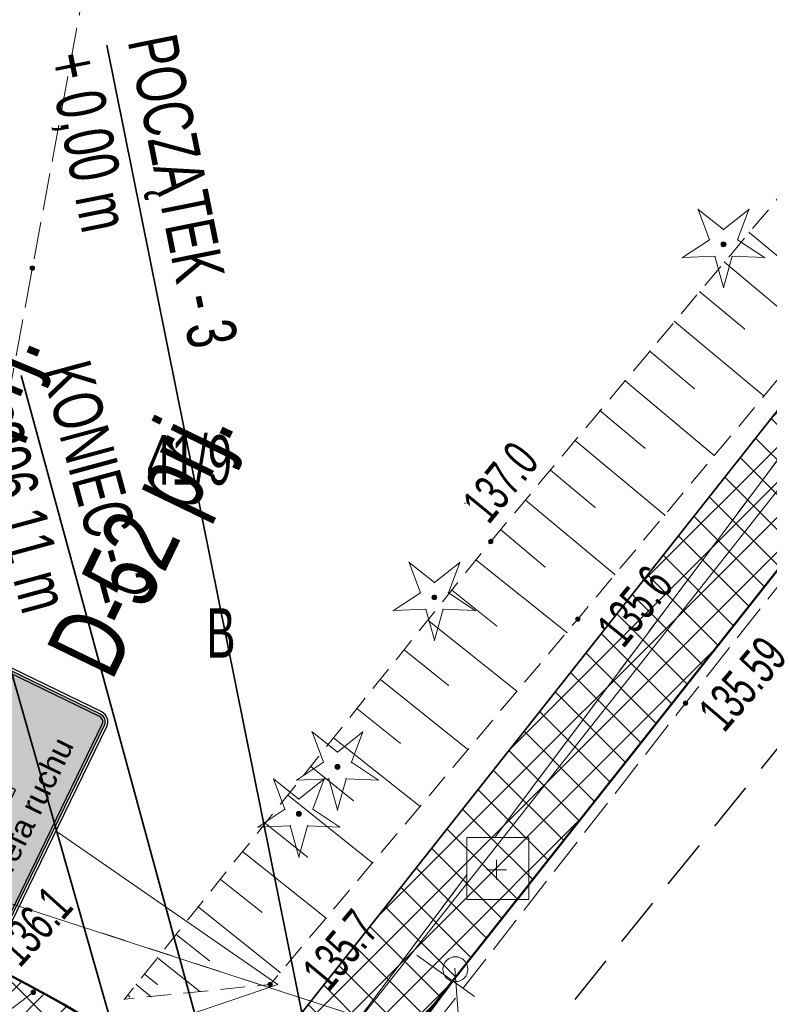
# Model space of a CAD drawing. Extents: x 6456700 to 6518119, y 5963420 to 5980059.
# Tile 65 of 256: x 6511915 to 6511930, y 5964207 to 5964227. Entities that reach past the tile are written whole.
import ezdxf
from ezdxf.enums import TextEntityAlignment as Align

# ---------------------------------------------------------------- set-up
doc = ezdxf.new("R2010")
doc.units = 0
doc.header["$MEASUREMENT"] = 0
doc.set_wipeout_variables(frame=1)
for name, pattern in [('L_0_03', [1, 0.5, -0.5]), ('L_0_04', [1.5, 1, -0.5]), ('L_0_52', [1, 0.75, -0.25]), ('L_0_5A', [0.75, 0.5, -0.25])]:
    doc.linetypes.add(name, pattern=pattern)
doc.layers.get('0').update_dxf_attribs({"color": 2, "linetype": 'CONTINUOUS', "lineweight": 5})
for name, color, linetype, lineweight in [('000_Inne__niezydentyfikowane_', 7, 'CONTINUOUS', 18), ('18mm Kreska ciągła', 7, 'CONTINUOUS', 18), ('210_oznaczenie_konturu_uzytku_gruntowego', 96, 'CONTINUOUS', 18), ('211_numer_dzialki_ewidencyjnej', 7, 'CONTINUOUS', 18), ('218_kontur_uzytku_gruntowego', 96, 'L_0_03', 18), ('219_dzialka_ewidencyjna', 7, 'CONTINUOUS', 18), ('35mm Ciągła', 7, 'CONTINUOUS', 35), ('50mm Kreska ciągła', 7, 'CONTINUOUS', 50), ('9mm Kreska ciągła', 252, 'CONTINUOUS', 9), ('brama', 7, 'CONTINUOUS', 18), ('drzewo_iglaste', 7, 'CONTINUOUS', 18), ('jezdnia', 7, 'CONTINUOUS', 18), ('obszar_utwardzony', 7, 'CONTINUOUS', 18), ('ogrodzenie_trwale', 7, 'CONTINUOUS', 18), ('pikieta_naturalna', 7, 'CONTINUOUS', 18), ('pikieta_naturalna_Atr2', 7, 'CONTINUOUS', 18), ('pikieta_sztuczna', 7, 'CONTINUOUS', 18), ('pikieta_sztuczna_Atr2', 7, 'CONTINUOUS', 18), ('skarpa_nieumocniona', 7, 'CONTINUOUS', 18), ('Szczegolowa_osnowa_geodezyjna_pozioma', 7, 'CONTINUOUS', 18), ('Zakres', 7, 'CONTINUOUS', 18)]:
    doc.layers.add(name, color=color, linetype=linetype, lineweight=lineweight)
doc.layers.add('zn_pion', color=7, linetype='CONTINUOUS')
doc.layers.add('ZNAKI_PIONOWE', color=7, linetype='CONTINUOUS')
doc.styles.add('o_d', font='arial.ttf')
doc.styles.get("Standard").update_dxf_attribs({"font": 'txt', "width": 0.75})
doc.styles.add('Znaczniki', font='GOTHIC.TTF', dxfattribs={"width": 0.7})

# ---------------------------------------------------------------- blocks, each defined once
blk = doc.blocks.new('OSSP')
at = {"color": 0, "linetype": 'Continuous', "lineweight": 18}
blk.add_wipeout([(-1.2, 1.3), (1.3, 1.3), (1.3, -1.2), (-1.2, -1.2)], dxfattribs=at)
at = {"color": 0, "linetype": 'Continuous', "lineweight": 18, "flags": 128}
blk.add_lwpolyline([(-1.2, 1.3), (1.3, 1.3), (1.3, -1.2), (-1.2, -1.2), (-1.2, 1.3)], close=True, dxfattribs=at)
for points in [[(0, 0.4), (0, -0.4)], [(-0.4, 0), (0.4, 0)]]:
    blk.add_lwpolyline(points, dxfattribs=at)
blk = doc.blocks.new('mdcp_nowa')
at = {"layer": 'drzewo_iglaste', "linetype": 'Continuous', "lineweight": 18, "true_color": 0x009900}
for points in [[(6494660.16, 5980673.71, 1), (6494660.16, 5980673.81, 1)], [(6494654.31, 5980666.57, 1), (6494654.31, 5980666.67, 1)], [(6494652.35, 5980663.14, 1), (6494652.35, 5980663.24, 1)], [(6494651.57, 5980662.19, 1), (6494651.57, 5980662.29, 1)]]:
    blk.add_hatch(color=94, dxfattribs=at).paths.add_polyline_path(points)
at = {"layer": 'pikieta_naturalna', "linetype": 'Continuous', "lineweight": 18, "true_color": 0x000000}
for points in [[(6494655.45, 5980667.705, 1), (6494655.45, 5980667.795, 1)], [(6494657.21, 5980666.135, 1), (6494657.21, 5980666.225, 1)], [(6494650.99, 5980658.745, 1), (6494650.99, 5980658.835, 1)], [(6494646.2, 5980658.585, 1), (6494646.2, 5980658.675, 1)]]:
    blk.add_hatch(color=18, dxfattribs=at).paths.add_polyline_path(points)
at = {"layer": 'pikieta_sztuczna', "linetype": 'Continuous', "lineweight": 18, "true_color": 0x000000}
for points in [[(6494646.18, 5980673.235, 1), (6494646.18, 5980673.325, 1)], [(6494659.39, 5980664.435, 1), (6494659.39, 5980664.525, 1)]]:
    blk.add_hatch(color=18, dxfattribs=at).paths.add_polyline_path(points)
at = {"layer": '000_Inne__niezydentyfikowane_', "linetype": 'Continuous', "lineweight": 18, "flags": 128}
for points in [[(6494660.68, 5980674), (6494661.58, 5980673.25)], [(6494660.18, 5980673.4), (6494661.98, 5980671.89)], [(6494659.68, 5980672.8), (6494660.58, 5980672.05)], [(6494659.17, 5980672.2), (6494660.98, 5980670.69)], [(6494658.67, 5980671.6), (6494659.57, 5980670.84)], [(6494658.17, 5980671), (6494659.97, 5980669.49)], [(6494657.66, 5980670.4), (6494658.57, 5980669.64)], [(6494657.16, 5980669.79), (6494658.97, 5980668.28)], [(6494656.66, 5980669.19), (6494657.56, 5980668.44)], [(6494656.15, 5980668.59), (6494657.96, 5980667.08)], [(6494655.65, 5980667.99), (6494656.55, 5980667.23)], [(6494655.15, 5980667.38), (6494656.99, 5980665.91)], [(6494654.66, 5980666.77), (6494655.57, 5980666.04)], [(6494654.18, 5980666.16), (6494655.98, 5980664.72)], [(6494653.7, 5980665.56), (6494654.59, 5980664.84)], [(6494653.22, 5980664.96), (6494654.99, 5980663.54)], [(6494652.74, 5980664.37), (6494653.62, 5980663.67)], [(6494652.27, 5980663.78), (6494654.02, 5980662.39)], [(6494651.81, 5980663.2), (6494652.67, 5980662.51)], [(6494651.35, 5980662.62), (6494653.06, 5980661.25)], [(6494650.89, 5980662.05), (6494651.74, 5980661.37)], [(6494650.43, 5980661.48), (6494652.12, 5980660.13)], [(6494649.98, 5980660.92), (6494650.82, 5980660.25)], [(6494649.53, 5980660.36), (6494651.19, 5980659.03)], [(6494649.09, 5980659.8), (6494649.76, 5980659.27)], [(6494648.71, 5980659.33), (6494649.57, 5980658.65)], [(6494648.45, 5980659), (6494648.71, 5980658.79)], [(6494648.28, 5980658.79), (6494648.58, 5980658.54)], [(6494648.11, 5980658.57), (6494648.15, 5980658.54)]]:
    blk.add_lwpolyline(points, dxfattribs=at)
at = {"layer": '000_Inne__niezydentyfikowane_'}
for p in [(6494660.68, 5980674), (6494660.18, 5980673.4), (6494659.68, 5980672.8), (6494659.17, 5980672.2), (6494660.58, 5980672.05), (6494658.67, 5980671.6), (6494658.17, 5980671), (6494659.57, 5980670.84), (6494660.98, 5980670.69), (6494657.66, 5980670.4), (6494657.16, 5980669.79), (6494658.57, 5980669.64), (6494659.97, 5980669.49), (6494656.66, 5980669.19), (6494656.15, 5980668.59), (6494657.56, 5980668.44), (6494658.97, 5980668.28), (6494655.65, 5980667.99), (6494655.15, 5980667.38), (6494656.55, 5980667.23), (6494657.96, 5980667.08), (6494654.66, 5980666.77), (6494654.18, 5980666.16), (6494655.57, 5980666.04), (6494656.99, 5980665.91), (6494653.7, 5980665.56), (6494653.22, 5980664.96), (6494654.59, 5980664.84), (6494655.98, 5980664.72), (6494652.74, 5980664.37), (6494652.27, 5980663.78), (6494653.62, 5980663.67), (6494654.99, 5980663.54), (6494651.81, 5980663.2), (6494651.35, 5980662.62), (6494652.67, 5980662.51), (6494654.02, 5980662.39), (6494650.89, 5980662.05), (6494650.43, 5980661.48), (6494651.74, 5980661.37), (6494653.06, 5980661.25), (6494649.98, 5980660.92), (6494649.53, 5980660.36), (6494650.82, 5980660.25), (6494652.12, 5980660.13), (6494649.09, 5980659.8), (6494648.71, 5980659.33), (6494649.76, 5980659.27), (6494648.45, 5980659), (6494651.19, 5980659.03), (6494648.28, 5980658.79), (6494648.71, 5980658.79), (6494648.11, 5980658.57), (6494648.15, 5980658.54), (6494648.58, 5980658.54), (6494649.57, 5980658.65)]:
    blk.add_point(p, dxfattribs=at)
at = {"layer": '218_kontur_uzytku_gruntowego', "lineweight": 18, "flags": 128}
for points in [[(6494684.13, 5980699.94), (6494652.81, 5980658.13)], [(6494652.81, 5980658.13), (6494556.09, 5980689.57)]]:
    blk.add_lwpolyline(points, dxfattribs=at)
at = {"layer": '219_dzialka_ewidencyjna', "color": 3, "linetype": 'Continuous', "lineweight": 18, "flags": 128}
for points in [[(6494684.13, 5980699.94), (6494652.81, 5980658.13)], [(6494556.09, 5980689.57), (6494652.81, 5980658.13)]]:
    blk.add_lwpolyline(points, dxfattribs=at)
at = {"layer": 'brama', "color": 7, "linetype": 'Continuous', "lineweight": 18, "flags": 128}
blk.add_lwpolyline([(6494642.96, 5980656.19), (6494646.2, 5980658.63)], dxfattribs=at)
at = {"layer": 'brama'}
blk.add_point((6494646.2, 5980658.63), dxfattribs=at)
at = {"layer": 'drzewo_iglaste', "color": 94, "linetype": 'Continuous', "lineweight": 13, "flags": 128}
for points in [[(6494659.648, 5980674.466), (6494660.16, 5980674.059)], [(6494659.877, 5980673.853), (6494659.648, 5980674.466)], [(6494660.16, 5980674.059), (6494660.672, 5980674.466)], [(6494660.672, 5980674.466), (6494660.443, 5980673.853)], [(6494659.332, 5980673.492), (6494659.877, 5980673.853)], [(6494660.443, 5980673.853), (6494660.988, 5980673.492)], [(6494659.985, 5980673.52), (6494659.332, 5980673.492)], [(6494660.16, 5980672.89), (6494659.985, 5980673.52)], [(6494660.335, 5980673.52), (6494660.16, 5980672.89)], [(6494660.988, 5980673.492), (6494660.335, 5980673.52)], [(6494653.798, 5980667.326), (6494654.31, 5980666.919)], [(6494654.027, 5980666.713), (6494653.798, 5980667.326)], [(6494654.31, 5980666.919), (6494654.822, 5980667.326)], [(6494654.822, 5980667.326), (6494654.593, 5980666.713)], [(6494653.482, 5980666.352), (6494654.027, 5980666.713)], [(6494654.593, 5980666.713), (6494655.138, 5980666.352)], [(6494654.135, 5980666.38), (6494653.482, 5980666.352)], [(6494654.31, 5980665.75), (6494654.135, 5980666.38)], [(6494654.485, 5980666.38), (6494654.31, 5980665.75)], [(6494655.138, 5980666.352), (6494654.485, 5980666.38)], [(6494652.067, 5980663.283), (6494651.838, 5980663.896)], [(6494651.838, 5980663.896), (6494652.35, 5980663.489)], [(6494652.35, 5980663.489), (6494652.862, 5980663.896)], [(6494652.862, 5980663.896), (6494652.633, 5980663.283)], [(6494651.522, 5980662.922), (6494652.067, 5980663.283)], [(6494652.633, 5980663.283), (6494653.178, 5980662.922)], [(6494651.287, 5980662.333), (6494651.058, 5980662.946)], [(6494651.058, 5980662.946), (6494651.57, 5980662.539)], [(6494652.175, 5980662.95), (6494651.522, 5980662.922)], [(6494651.57, 5980662.539), (6494652.082, 5980662.946)], [(6494652.082, 5980662.946), (6494651.853, 5980662.333)], [(6494652.35, 5980662.32), (6494652.175, 5980662.95)], [(6494652.525, 5980662.95), (6494652.35, 5980662.32)], [(6494653.178, 5980662.922), (6494652.525, 5980662.95)], [(6494650.742, 5980661.972), (6494651.287, 5980662.333)], [(6494651.853, 5980662.333), (6494652.398, 5980661.972)], [(6494651.395, 5980662), (6494650.742, 5980661.972)], [(6494651.57, 5980661.37), (6494651.395, 5980662)], [(6494651.745, 5980662), (6494651.57, 5980661.37)], [(6494652.398, 5980661.972), (6494651.745, 5980662)]]:
    blk.add_lwpolyline(points, dxfattribs=at)
at = {"layer": 'drzewo_iglaste', "color": 94, "linetype": 'Continuous', "lineweight": 18}
for centre in [(6494660.16, 5980673.76), (6494654.31, 5980666.62), (6494652.35, 5980663.19), (6494651.57, 5980662.24)]:
    blk.add_circle(centre, 0.05, dxfattribs=at)
at = {"layer": 'drzewo_iglaste'}
for p in [(6494659.648, 5980674.466), (6494659.648, 5980674.466), (6494660.672, 5980674.466), (6494660.672, 5980674.466), (6494660.16, 5980674.059), (6494660.16, 5980674.059), (6494659.877, 5980673.853), (6494659.877, 5980673.853), (6494660.443, 5980673.853), (6494660.443, 5980673.853), (6494660.16, 5980673.76), (6494659.332, 5980673.492), (6494659.332, 5980673.492), (6494659.985, 5980673.52), (6494659.985, 5980673.52), (6494660.335, 5980673.52), (6494660.335, 5980673.52), (6494660.988, 5980673.492), (6494660.988, 5980673.492), (6494660.16, 5980672.89), (6494660.16, 5980672.89), (6494653.798, 5980667.326), (6494653.798, 5980667.326), (6494654.822, 5980667.326), (6494654.822, 5980667.326), (6494654.31, 5980666.919), (6494654.31, 5980666.919), (6494654.027, 5980666.713), (6494654.027, 5980666.713), (6494654.593, 5980666.713), (6494654.593, 5980666.713), (6494654.31, 5980666.62), (6494653.482, 5980666.352), (6494653.482, 5980666.352), (6494654.135, 5980666.38), (6494654.135, 5980666.38), (6494654.485, 5980666.38), (6494654.485, 5980666.38), (6494655.138, 5980666.352), (6494655.138, 5980666.352), (6494654.31, 5980665.75), (6494654.31, 5980665.75), (6494651.838, 5980663.896), (6494651.838, 5980663.896), (6494652.862, 5980663.896), (6494652.862, 5980663.896), (6494652.35, 5980663.489), (6494652.35, 5980663.489), (6494652.067, 5980663.283), (6494652.067, 5980663.283), (6494652.35, 5980663.19), (6494652.633, 5980663.283), (6494652.633, 5980663.283), (6494651.058, 5980662.946), (6494651.058, 5980662.946), (6494651.522, 5980662.922), (6494651.522, 5980662.922), (6494652.082, 5980662.946), (6494652.082, 5980662.946), (6494652.175, 5980662.95), (6494652.175, 5980662.95), (6494652.525, 5980662.95), (6494652.525, 5980662.95), (6494653.178, 5980662.922), (6494653.178, 5980662.922), (6494651.57, 5980662.539), (6494651.57, 5980662.539), (6494651.287, 5980662.333), (6494651.287, 5980662.333), (6494651.853, 5980662.333), (6494651.853, 5980662.333), (6494652.35, 5980662.32), (6494652.35, 5980662.32), (6494651.57, 5980662.24), (6494650.742, 5980661.972), (6494650.742, 5980661.972), (6494651.395, 5980662), (6494651.395, 5980662), (6494651.745, 5980662), (6494651.745, 5980662), (6494652.398, 5980661.972), (6494652.398, 5980661.972), (6494651.57, 5980661.37), (6494651.57, 5980661.37)]:
    blk.add_point(p, dxfattribs=at)
at = {"layer": 'jezdnia', "color": 7, "linetype": 'L_0_52', "lineweight": 18, "flags": 128}
blk.add_lwpolyline([(6494800.98, 5980766.05), (6494800.28, 5980765.21), (6494799.58, 5980764.38), (6494798.86, 5980763.57), (6494798.14, 5980762.76), (6494797.4, 5980761.96), (6494796.65, 5980761.17), (6494795.56, 5980759.97), (6494794.45, 5980758.8), (6494793.3, 5980757.65), (6494792.14, 5980756.53), (6494790.94, 5980755.44), (6494789.72, 5980754.37), (6494788.47, 5980753.34), (6494787.2, 5980752.33), (6494785.91, 5980751.36), (6494784.6, 5980750.41), (6494783.26, 5980749.5), (6494781.9, 5980748.62), (6494780.52, 5980747.77), (6494779.49, 5980747.15), (6494778.44, 5980746.54), (6494777.4, 5980745.94), (6494776.34, 5980745.36), (6494775.28, 5980744.78), (6494774.21, 5980744.23), (6494773.13, 5980743.68), (6494772.05, 5980743.15), (6494770.96, 5980742.63), (6494769.86, 5980742.12), (6494768.76, 5980741.63), (6494767.65, 5980741.15), (6494766.54, 5980740.68), (6494754.8, 5980736.16), (6494735.09, 5980729.04), (6494724.78, 5980724.36), (6494723.57, 5980723.74), (6494722.37, 5980723.09), (6494721.19, 5980722.42), (6494720.02, 5980721.72), (6494718.86, 5980721.01), (6494717.72, 5980720.27), (6494716.59, 5980719.51), (6494715.47, 5980718.73), (6494714.37, 5980717.93), (6494713.29, 5980717.1), (6494712.22, 5980716.26), (6494711.16, 5980715.4), (6494710.13, 5980714.51), (6494709.11, 5980713.61), (6494707.48, 5980712.2), (6494705.88, 5980710.76), (6494704.3, 5980709.3), (6494702.75, 5980707.8), (6494701.22, 5980706.28), (6494699.72, 5980704.74), (6494698.24, 5980703.17), (6494696.79, 5980701.57), (6494695.37, 5980699.95), (6494693.98, 5980698.31), (6494692.61, 5980696.64), (6494691.28, 5980694.95), (6494689.97, 5980693.24), (6494678.42, 5980678.9), (6494663.6, 5980660.49), (6494656.62, 5980651.14), (6494655.4, 5980649.55), (6494654.2, 5980647.93), (6494653.04, 5980646.3), (6494651.91, 5980644.64), (6494650.81, 5980642.95), (6494649.75, 5980641.25), (6494648.71, 5980639.53), (6494647.72, 5980637.79), (6494646.75, 5980636.02), (6494645.82, 5980634.24), (6494644.93, 5980632.44), (6494644.07, 5980630.63), (6494643.25, 5980628.8), (6494642.46, 5980626.95), (6494642.09, 5980625.98), (6494641.74, 5980625), (6494641.4, 5980624.01), (6494641.09, 5980623.02), (6494640.79, 5980622.02), (6494640.5, 5980621.01), (6494640.24, 5980620.01), (6494639.99, 5980618.99), (6494639.76, 5980617.98), (6494639.55, 5980616.96), (6494639.36, 5980615.93), (6494639.19, 5980614.9), (6494639.03, 5980613.87), (6494638.89, 5980612.84), (6494638.61, 5980611.3), (6494638.37, 5980609.75), (6494638.16, 5980608.19), (6494638, 5980606.63), (6494637.87, 5980605.07), (6494637.78, 5980603.5), (6494637.73, 5980601.93), (6494637.72, 5980600.36), (6494637.727, 5980600.016), (6494630.507, 5980602.343), (6494630.51, 5980602.97), (6494630.54, 5980604.31), (6494630.59, 5980605.65), (6494630.67, 5980606.99), (6494630.77, 5980608.32), (6494630.9, 5980609.66), (6494631.05, 5980610.99), (6494631.23, 5980612.32), (6494631.43, 5980613.64), (6494631.66, 5980614.96), (6494631.91, 5980616.28), (6494632.19, 5980617.59), (6494632.49, 5980618.9), (6494632.82, 5980620.2), (6494633.17, 5980621.49), (6494633.52, 5980622.8), (6494633.9, 5980624.09), (6494634.3, 5980625.39), (6494634.72, 5980626.67), (6494635.16, 5980627.95), (6494635.63, 5980629.21), (6494636.12, 5980630.47), (6494636.63, 5980631.72), (6494637.17, 5980632.96), (6494637.73, 5980634.19), (6494638.31, 5980635.41), (6494638.91, 5980636.62), (6494639.53, 5980637.82), (6494640.18, 5980639.01), (6494651.91, 5980654.89), (6494659.39, 5980664.48), (6494673.45, 5980682.25), (6494686.07, 5980698.81), (6494697.34, 5980711.93), (6494704.77, 5980718.76), (6494705.95, 5980719.62), (6494707.13, 5980720.47), (6494708.32, 5980721.31), (6494709.52, 5980722.13), (6494710.73, 5980722.95), (6494711.95, 5980723.75), (6494713.17, 5980724.54), (6494714.41, 5980725.31), (6494715.65, 5980726.08), (6494716.89, 5980726.83), (6494718.15, 5980727.57), (6494719.41, 5980728.3), (6494720.68, 5980729.01), (6494721.96, 5980729.71), (6494733.02, 5980734.84), (6494752.65, 5980741.77), (6494764.04, 5980746.21), (6494765.1, 5980746.65), (6494766.15, 5980747.09), (6494767.2, 5980747.55), (6494768.24, 5980748.02), (6494769.28, 5980748.5), (6494770.32, 5980748.99), (6494771.34, 5980749.49), (6494772.37, 5980750.01), (6494773.38, 5980750.53), (6494774.39, 5980751.07), (6494775.4, 5980751.61), (6494776.4, 5980752.17), (6494777.39, 5980752.74), (6494778.56, 5980753.48), (6494779.71, 5980754.25), (6494780.85, 5980755.04), (6494781.97, 5980755.85), (6494783.08, 5980756.68), (6494784.17, 5980757.53), (6494785.24, 5980758.41), (6494786.3, 5980759.3), (6494787.34, 5980760.22), (6494788.36, 5980761.15), (6494789.36, 5980762.11), (6494790.34, 5980763.08), (6494791.31, 5980764.08), (6494792.25, 5980765.09), (6494796.57, 5980770.19), (6494801.12, 5980776.47), (6494807.76, 5980786.96), (6494824.2, 5980815.58), (6494837.02, 5980838.19), (6494852.07, 5980864.69), (6494865.45, 5980888.16), (6494878.03, 5980909.37), (6494879.23, 5980911.4), (6494880.45, 5980913.41), (6494881.7, 5980915.41), (6494882.97, 5980917.4), (6494884.25, 5980919.37), (6494885.56, 5980921.33), (6494886.89, 5980923.28), (6494888.25, 5980925.21), (6494889.62, 5980927.12), (6494891.01, 5980929.02), (6494892.43, 5980930.91), (6494893.86, 5980932.78), (6494895.32, 5980934.63), (6494896.79, 5980936.47), (6494904.42, 5980944.79), (6494917.35, 5980957.18), (6494930.46, 5980968.66), (6494934.059, 5980971.777), (6494933.221, 5980963.181), (6494926.63, 5980957.35), (6494921.6, 5980952.87), (6494901.47, 5980932.34), (6494900.03, 5980930.62), (6494898.61, 5980928.88), (6494897.21, 5980927.13), (6494895.83, 5980925.35), (6494894.48, 5980923.57), (6494893.14, 5980921.76), (6494891.83, 5980919.94), (6494890.54, 5980918.1), (6494889.28, 5980916.25), (6494888.04, 5980914.38), (6494886.82, 5980912.49), (6494885.62, 5980910.59), (6494884.45, 5980908.68), (6494883.3, 5980906.75), (6494870.77, 5980885.48), (6494856.93, 5980861.45), (6494842.16, 5980835.5), (6494829.15, 5980812.43), (6494813, 5980783.94), (6494806.11, 5980773.06), (6494805.51, 5980772.15), (6494804.9, 5980771.26), (6494804.27, 5980770.37), (6494803.64, 5980769.49), (6494802.99, 5980768.61), (6494802.33, 5980767.75), (6494801.66, 5980766.89)], close=True, dxfattribs=at)
at = {"layer": 'jezdnia'}
blk.add_point((6494659.39, 5980664.48), dxfattribs=at)
at = {"layer": 'obszar_utwardzony', "color": 7, "linetype": 'L_0_52', "lineweight": 18, "flags": 128}
blk.add_lwpolyline([(6494643.32, 5980674.36), (6494644.3, 5980680.4), (6494643.92, 5980683.62), (6494645.59, 5980692.91), (6494655.01, 5980691.62), (6494658.01, 5980696.87), (6494667.63, 5980693.07), (6494667.4, 5980692.46), (6494652.51, 5980684.14), (6494647.97, 5980682.96), (6494646.18, 5980673.28), (6494642.98, 5980656.02), (6494640.45, 5980656.93)], close=True, dxfattribs=at)
at = {"layer": 'obszar_utwardzony'}
blk.add_point((6494646.18, 5980673.28), dxfattribs=at)
at = {"layer": 'ogrodzenie_trwale'}
for p in [(6494654.93, 5980668.52), (6494646.2, 5980658.63)]:
    blk.add_point(p, dxfattribs=at)
at = {"layer": 'pikieta_naturalna', "color": 7, "linetype": 'Continuous', "lineweight": 18}
for centre in [(6494655.45, 5980667.75), (6494657.21, 5980666.18), (6494650.99, 5980658.79), (6494646.2, 5980658.63)]:
    blk.add_circle(centre, 0.045, dxfattribs=at)
at = {"layer": 'pikieta_naturalna'}
for p in [(6494655.45, 5980667.75), (6494657.21, 5980666.18), (6494650.99, 5980658.79), (6494646.2, 5980658.63)]:
    blk.add_point(p, dxfattribs=at)
at = {"layer": 'pikieta_sztuczna', "color": 7, "linetype": 'Continuous', "lineweight": 18}
for centre in [(6494646.18, 5980673.28), (6494659.39, 5980664.48)]:
    blk.add_circle(centre, 0.045, dxfattribs=at)
at = {"layer": 'pikieta_sztuczna'}
for p in [(6494646.18, 5980673.28), (6494659.39, 5980664.48)]:
    blk.add_point(p, dxfattribs=at)
at = {"layer": 'skarpa_nieumocniona', "color": 7, "linetype": 'L_0_5A', "lineweight": 18, "flags": 128}
blk.add_lwpolyline([(6494655.45, 5980667.75), (6494670.11, 5980685.27), (6494684.17, 5980702.36), (6494682.53, 5980697.88), (6494671.7, 5980683.53), (6494657.21, 5980666.18), (6494650.99, 5980658.79), (6494648.04, 5980658.49)], close=True, dxfattribs=at)
at = {"layer": 'skarpa_nieumocniona'}
for p in [(6494655.45, 5980667.75), (6494655.45, 5980667.75), (6494657.21, 5980666.18), (6494657.21, 5980666.18), (6494650.99, 5980658.79), (6494650.99, 5980658.79), (6494648.04, 5980658.49), (6494648.04, 5980658.49)]:
    blk.add_point(p, dxfattribs=at)
at = {"layer": 'Szczegolowa_osnowa_geodezyjna_pozioma', "color": 7}
blk.add_point((6494655.57, 5980661.11), dxfattribs=at)
at = {"layer": 'Zakres', "linetype": 'L_0_04', "lineweight": 25, "flags": 128}
blk.add_lwpolyline([(6495113.77, 5985050.22), (6495121.12, 5984877.07), (6495125.76, 5984757.87), (6495129.89, 5984649.81), (6495141.08, 5984611.3), (6495145.77, 5984544.53), (6495147.36, 5984487.27), (6495157.22, 5984392.07), (6495162.95, 5984387.45), (6495180.24, 5984384.16), (6495229.5, 5984386.61), (6495251.65, 5984373.41), (6495258.77, 5984357.12), (6495255.44, 5984330.44), (6495250.77, 5984304.39), (6495252.21, 5984282.78), (6495255.46, 5984256.45), (6495254.94, 5984238.25), (6495266.4, 5984211), (6495277.24, 5984182.33), (6495294.2, 5984133.19), (6495300.94, 5984095.37), (6495313.24, 5984037.69), (6495317.44, 5983978.18), (6495300.35, 5983922.18), (6495282.35, 5983883.38), (6495266.21, 5983862.23), (6495242.03, 5983839.67), (6495211.11, 5983816.86), (6495158.26, 5983772.66), (6495130.6, 5983651.16), (6495116.31, 5983543.43), (6495129.51, 5983346.73), (6495134.58, 5983264.71), (6495139.64, 5983186.97), (6495193.25, 5983077.94), (6495199.2, 5983041.97), (6495206.23, 5983026), (6495208.96, 5983004.88), (6495202.27, 5982979.48), (6495202.42, 5982950.13), (6495209.35, 5982897.38), (6495215.97, 5982850.34), (6495228.6, 5982809.97), (6495226.85, 5982778.82), (6495225.04, 5982750.56), (6495220.26, 5982723.37), (6495226.54, 5982679.97), (6495206.06, 5982669.48), (6495192.68, 5982657.71), (6495184.57, 5982648.65), (6495174.78, 5982624.58), (6495164.23, 5982604.61), (6495150.7, 5982588.3), (6495137.69, 5982582.43), (6495118.26, 5982573.75), (6495100.35, 5982558.42), (6495090.36, 5982544.99), (6495075.87, 5982519.06), (6495060.83, 5982499.68), (6495049.41, 5982485.49), (6495035.07, 5982459.7), (6495006.7, 5982406.64), (6494980.89, 5982351.84), (6494944.35, 5982293.29), (6494925.72, 5982250.11), (6494905.2, 5982190.37), (6494898.43, 5982153.5), (6494879.51, 5982063.89), (6494864.14, 5981992.66), (6494816.93, 5981768.61), (6494777.79, 5981577.7), (6494739.84, 5981394.72), (6494718.65, 5981297.89), (6494716.45, 5981237.31), (6494738.62, 5981208.21), (6494776.48, 5981173.06), (6494817.16, 5981137.44), (6494847.63, 5981109.8), (6494877.39, 5981077.08), (6494912.75, 5981030.55), (6494916.06, 5981014.71), (6494903.86, 5980957.01), (6494916.13, 5980953.51), (6494892.32, 5980927.59), (6494850.7, 5980858.8), (6494806.81, 5980779.89), (6494785.1, 5980753.49), (6494715.22, 5980723.29), (6494679.96, 5980686.78), (6494651.35, 5980651.29), (6494549.14, 5980683.24), (6494511.84, 5980659.66), (6494443.61, 5980630.33), (6494428.78, 5980598.6), (6494431.58, 5980579.46), (6494420.56, 5980549.76), (6494416.45, 5980528.2), (6494403.86, 5980507.16), (6494388.89, 5980482.96), (6494365.32, 5980407.99), (6494335.67, 5980315.15), (6494332.29, 5980297.41), (6494335.1, 5980278.18), (6494347.25, 5980254.84), (6494336.79, 5980250.09), (6494300.04, 5980271.34), (6494320.8, 5980301.43), (6494336.81, 5980349.17), (6494344.85, 5980380.92), (6494360.85, 5980437.13), (6494374.18, 5980476.38), (6494386.14, 5980498.84), (6494403.02, 5980528.52), (6494411.33, 5980563.19), (6494420.84, 5980586.25), (6494420.25, 5980601.11), (6494434.95, 5980635.94), (6494446.75, 5980644.99), (6494465.77, 5980647.27), (6494513.02, 5980669.46), (6494507.85, 5980679.68), (6494547.89, 5980705.83), (6494570.06, 5980691.34), (6494636.17, 5980669.05), (6494706.14, 5980756.86), (6494742.78, 5980772.58), (6494798.53, 5980814.27), (6494826.12, 5980867.97), (6494849.57, 5980908.6), (6494845.35, 5980942.01), (6494853.94, 5980970.83), (6494891.08, 5980960.54), (6494890.11, 5980965.73), (6494903.94, 5981025.69), (6494869.98, 5981070.3), (6494770.97, 5981160.58), (6494728.18, 5981200.64), (6494706.13, 5981229.56), (6494707.94, 5981299.75), (6494728.84, 5981398.1), (6494767.06, 5981580.19), (6494806.17, 5981770.55), (6494854.36, 5981994.76), (6494869.73, 5982065.97), (6494888.61, 5982155.44), (6494891.67, 5982173.95), (6494895.82, 5982197.45), (6494916.38, 5982253.72), (6494935.47, 5982297.95), (6494954.97, 5982331.67), (6494972.09, 5982356.64), (6494997.76, 5982411.14), (6495026.29, 5982464.48), (6495041.09, 5982491.09), (6495052.99, 5982505.88), (6495067.51, 5982524.6), (6495081.94, 5982550.43), (6495092.99, 5982565.28), (6495112.86, 5982582.29), (6495133.59, 5982591.55), (6495144.48, 5982596.46), (6495155.87, 5982610.19), (6495165.7, 5982628.8), (6495175.96, 5982654.03), (6495185.62, 5982664.83), (6495200.4, 5982677.82), (6495212.49, 5982688.04), (6495209.64, 5982723.43), (6495215.22, 5982750.57), (6495216.87, 5982779.54), (6495218.31, 5982809.31), (6495206.86, 5982847.92), (6495199.44, 5982894.74), (6495192.11, 5982948.71), (6495190.16, 5982979.24), (6495183.47, 5983075.16), (6495129.79, 5983184.34), (6495124.6, 5983264.07), (6495119.53, 5983346.09), (6495106.27, 5983543.75), (6495120.74, 5983652.9), (6495148.75, 5983779.42), (6495204.15, 5983826.04), (6495273.41, 5983889.36), (6495288.53, 5983927.42), (6495300.83, 5983964.69), (6495303.91, 5983980.14), (6495301.32, 5984039.55), (6495291.1, 5984093.63), (6495284.5, 5984130.67), (6495267.84, 5984178.93), (6495257.12, 5984207.3), (6495244.96, 5984236.19), (6495244.79, 5984255.42), (6495242.25, 5984281.97), (6495240.71, 5984304.95), (6495245.55, 5984331.94), (6495248.51, 5984355.64), (6495243.77, 5984366.47), (6495226.98, 5984376.47), (6495179.54, 5984374.12), (6495158.61, 5984378.09), (6495147.7, 5984386.91), (6495137.38, 5984486.61), (6495135.78, 5984544.04), (6495131.18, 5984609.54), (6495119.95, 5984648.2), (6495115.76, 5984757.49), (6495111.12, 5984876.67), (6495103.73, 5985050.93), (6495109.36, 5985081.73), (6495120.41, 5985085.88)], close=True, dxfattribs=at)
at = {"layer": '210_oznaczenie_konturu_uzytku_gruntowego', "lineweight": 20, "width": 0.66}
blk.add_text('B', height=1, dxfattribs=at).set_placement((6494649.7, 5980666.4), align=Align.TOP_LEFT)
at = {"layer": '211_numer_dzialki_ewidencyjnej', "color": 7, "lineweight": 20, "width": 0.66}
blk.add_text('41/9', height=1, dxfattribs=at).set_placement((6494648.5, 5980669.9), align=Align.TOP_LEFT)
at = {"layer": 'pikieta_naturalna_Atr2', "color": 7, "lineweight": 15, "width": 0.66}
for s, rotation, p in [('137.0', 50.6, (6494654.83, 5980668.55)), ('135.6', 50.9, (6494657.55, 5980666.04)), ('136.1', 47.9, (6494645.37, 5980659.61)), ('135.7', 50.2, (6494651.59, 5980659.09))]:
    blk.add_text(s, height=0.75, rotation=rotation, dxfattribs=at).set_placement(p, align=Align.TOP_LEFT)
at = {"layer": 'pikieta_sztuczna_Atr2', "color": 7, "lineweight": 15, "width": 0.66}
blk.add_text('135.59', height=0.75, rotation=49.5, dxfattribs=at).set_placement((6494659.6, 5980664.35), align=Align.TOP_LEFT)
at = {"layer": 'Szczegolowa_osnowa_geodezyjna_pozioma', "color": 7, "linetype": 'Continuous', "xscale": 0.5, "yscale": 0.5, "zscale": 0.5}
blk.add_blockref('OSSP', (6494655.57, 5980661.11), dxfattribs=at)
blk = doc.blocks.new('D-46_k')
h = blk.add_hatch(color=250)
h.paths.add_polyline_path([(42, 0.9, 0.414214), (45, 3.9), (45, 39.9, 0.414214), (42, 42.9), (-42, 42.9, 0.414214), (-45, 39.9), (-45, 3.9, 0.414214), (-42, 0.9)])
h.paths.add_polyline_path([(-42, 1.8, -0.414214), (-44.1, 3.9), (-44.1, 39.9, -0.414214), (-42, 42), (42, 42, -0.414214), (44.1, 39.9), (44.1, 3.9, -0.414214), (42, 1.8)], flags=16)
blk.add_hatch(color=255).paths.add_polyline_path([(42, 1.8, 0.414214), (44.1, 3.9), (44.1, 39.9, 0.414214), (42, 42), (-42, 42, 0.414214), (-44.1, 39.9), (-44.1, 3.9, 0.414214), (-42, 1.8)])
at = {"color": 7}
blk.add_lwpolyline([(-42, 0), (42, 0, 0.414214), (45.9, 3.9), (45.9, 39.9, 0.414214), (42, 43.8), (-42, 43.8, 0.414214), (-45.9, 39.9), (-45.9, 3.9, 0.414214)], format="xyb", close=True, dxfattribs=at)
at = {"color": 255}
for points in [[(-42, 0.9), (42, 0.9, 0.414214), (45, 3.9), (45, 39.9, 0.414214), (42, 42.9), (-42, 42.9, 0.414214), (-45, 39.9), (-45, 3.9, 0.414214)], [(-42, 1.8), (42, 1.8, 0.414214), (44.1, 3.9), (44.1, 39.9, 0.414214), (42, 42), (-42, 42, 0.414214), (-44.1, 39.9), (-44.1, 3.9, 0.414214)]]:
    blk.add_lwpolyline(points, format="xyb", close=True, dxfattribs=at)
blk = doc.blocks.new('^pi064030-234024')
at = {"layer": 'zn_pion'}
h = blk.add_hatch(color=29, dxfattribs=at)
h.dxf.hatch_style = 1
h.paths.add_polyline_path([(0.807, 3.084), (0.707, 3.209), (0.6, 3.741), (-0.225, 3.741), (-1.05, 3.741), (-1.156, 3.209), (-1.256, 3.084), (-1.256, 2.259), (-1.156, 2.259), (-1.156, 1.959), (-0.825, 1.959), (-0.825, 2.259), (0.382, 2.259), (0.382, 1.959), (0.707, 1.959), (0.707, 2.259), (0.807, 2.259)])
h.paths.add_polyline_path([(-1.007, 3.209), (-0.95, 3.559), (-0.225, 3.559), (0.5, 3.559), (0.564, 3.209), (-0.225, 3.209)], flags=16)
h.paths.add_polyline_path([(-0.829, 2.88, -0.054772), (-0.826, 2.851, -0.054772), (-0.829, 2.822, -0.056759), (-0.839, 2.792, -0.049905), (-0.854, 2.768, -0.049237), (-0.874, 2.746, -0.047796), (-0.899, 2.727, -0.045996), (-0.928, 2.714, -0.044706), (-0.959, 2.705, -0.044038), (-0.991, 2.702, -0.044038), (-1.024, 2.705, -0.044706), (-1.055, 2.714, -0.045996), (-1.084, 2.727, -0.047796), (-1.109, 2.746, -0.049237), (-1.129, 2.768, -0.049905), (-1.144, 2.792, -0.048569), (-1.153, 2.817, -0.063196), (-1.157, 2.851, -0.063196), (-1.153, 2.884, -0.048569), (-1.144, 2.909, -0.049905), (-1.129, 2.933, -0.049237), (-1.109, 2.955, -0.047796), (-1.084, 2.974, -0.045996), (-1.055, 2.988, -0.044706), (-1.024, 2.996, -0.044038), (-0.991, 2.999, -0.044038), (-0.959, 2.996, -0.044706), (-0.928, 2.988, -0.045996), (-0.899, 2.974, -0.047796), (-0.874, 2.955, -0.049237), (-0.854, 2.933, -0.049905), (-0.839, 2.909, -0.056759)], flags=16)
h.paths.add_polyline_path([(-0.225, 2.609), (0.707, 2.609), (0.707, 2.496), (-0.225, 2.496), (-1.156, 2.496), (-1.156, 2.609)], flags=16)
h.paths.add_polyline_path([(0.381, 2.884, -0.048569), (0.39, 2.909, -0.049905), (0.405, 2.933, -0.049237), (0.425, 2.955, -0.047796), (0.45, 2.974, -0.045996), (0.479, 2.988, -0.044706), (0.51, 2.996, -0.044038), (0.542, 2.999, -0.044038), (0.575, 2.996, -0.044706), (0.606, 2.988, -0.045996), (0.634, 2.974, -0.047796), (0.66, 2.955, -0.049237), (0.68, 2.933, -0.049905), (0.695, 2.909, -0.056759), (0.705, 2.88, -0.054772), (0.708, 2.851, -0.054772), (0.705, 2.822, -0.056759), (0.695, 2.792, -0.049905), (0.68, 2.768, -0.049237), (0.66, 2.746, -0.047796), (0.634, 2.727, -0.045996), (0.606, 2.714, -0.044706), (0.575, 2.705, -0.044038), (0.542, 2.702, -0.044038), (0.51, 2.705, -0.044706), (0.479, 2.714, -0.045996), (0.45, 2.727, -0.047796), (0.425, 2.746, -0.049237), (0.405, 2.768, -0.049905), (0.39, 2.792, -0.048569), (0.381, 2.817, -0.063196), (0.377, 2.851, -0.063196)], flags=16)
at = {"color": 7, "linetype": 'Continuous'}
for p, q in [((-1.05, 3.741), (-1.156, 3.209)), ((-0.225, 3.741), (-1.05, 3.741)), ((-1.007, 3.209), (-0.95, 3.559)), ((-0.95, 3.559), (-0.225, 3.559)), ((0.6, 3.741), (-0.225, 3.741)), ((-0.225, 3.559), (0.5, 3.559)), ((0.5, 3.559), (0.564, 3.209)), ((0.707, 3.209), (0.6, 3.741)), ((-1.156, 3.209), (-1.256, 3.084)), ((-0.225, 3.209), (-1.007, 3.209)), ((0.564, 3.209), (-0.225, 3.209)), ((0.807, 3.084), (0.707, 3.209)), ((-1.256, 3.084), (-1.256, 2.259)), ((-1.156, 2.609), (-0.225, 2.609)), ((-1.156, 2.496), (-1.156, 2.609)), ((-0.225, 2.496), (-1.156, 2.496)), ((0.707, 2.496), (-0.225, 2.496)), ((-1.256, 2.259), (-1.156, 2.259)), ((-1.156, 2.259), (-1.156, 1.959)), ((-0.825, 2.259), (0.382, 2.259)), ((-0.825, 1.959), (-0.825, 2.259)), ((0.382, 2.259), (0.382, 1.959)), ((0.707, 1.959), (0.707, 2.259)), ((0.707, 2.259), (0.807, 2.259)), ((-0.825, 1.959), (-1.156, 1.959)), ((0.382, 1.959), (0.707, 1.959))]:
    blk.add_line(p, q, dxfattribs=at)
blk.add_lwpolyline([(-1.157, 2.851, 0.054772), (-1.154, 2.822, 0.053777), (-1.145, 2.794, 0.052029), (-1.129, 2.768, 0.049907), (-1.109, 2.746, 0.047796), (-1.084, 2.727, 0.045996), (-1.055, 2.714, 0.044706), (-1.024, 2.705, 0.044038), (-0.991, 2.702, 0.044038), (-0.959, 2.705, 0.044706), (-0.928, 2.714, 0.045996), (-0.899, 2.727, 0.047796), (-0.874, 2.746, 0.049907), (-0.854, 2.768, 0.052029), (-0.838, 2.794, 0.053777), (-0.829, 2.822, 0.054772), (-0.826, 2.851, 0.054772), (-0.829, 2.88, 0.053777), (-0.838, 2.907, 0.052029), (-0.854, 2.933, 0.049907), (-0.874, 2.955, 0.047796), (-0.899, 2.974, 0.045996), (-0.928, 2.988, 0.044706), (-0.959, 2.996, 0.044038), (-0.991, 2.999, 0.044038), (-1.024, 2.996, 0.044706), (-1.055, 2.988, 0.045996), (-1.084, 2.974, 0.047796), (-1.109, 2.955, 0.049907), (-1.129, 2.933, 0.052029), (-1.145, 2.907, 0.053777), (-1.154, 2.88, 0.054772)], format="xyb", close=True, dxfattribs=at)
at = {"layer": 'zn_pion', "color": 7, "linetype": 'Continuous'}
for p, q in [((0.807, 2.259), (0.807, 3.084)), ((-0.225, 2.609), (0.707, 2.609)), ((0.707, 2.609), (0.707, 2.496))]:
    blk.add_line(p, q, dxfattribs=at)
blk.add_lwpolyline([(0.708, 2.851, 0.054772), (0.705, 2.88, 0.053777), (0.696, 2.907, 0.052029), (0.68, 2.933, 0.049907), (0.66, 2.955, 0.047796), (0.634, 2.974, 0.045996), (0.606, 2.988, 0.044706), (0.575, 2.996, 0.044038), (0.542, 2.999, 0.044038), (0.51, 2.996, 0.044706), (0.479, 2.988, 0.045996), (0.45, 2.974, 0.047796), (0.425, 2.955, 0.049907), (0.405, 2.933, 0.052029), (0.389, 2.907, 0.053777), (0.38, 2.88, 0.054772), (0.377, 2.851, 0.054772), (0.38, 2.822, 0.053777), (0.389, 2.794, 0.052029), (0.405, 2.768, 0.049907), (0.425, 2.746, 0.047796), (0.45, 2.727, 0.045996), (0.479, 2.714, 0.044706), (0.51, 2.705, 0.044038), (0.542, 2.702, 0.044038), (0.575, 2.705, 0.044706), (0.606, 2.714, 0.045996), (0.634, 2.727, 0.047796), (0.66, 2.746, 0.049907), (0.68, 2.768, 0.052029), (0.696, 2.794, 0.053777), (0.705, 2.822, 0.054772)], format="xyb", close=True, dxfattribs=at)
at = {"layer": 'zn_pion', "xscale": 0.09999999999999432, "yscale": 0.09999999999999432, "zscale": 0.09999999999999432}
blk.add_blockref('D-46_k', (0, 0), dxfattribs=at)
at = {"layer": 'zn_pion', "color": 250, "style": 'o_d'}
blk.add_text('Strefa ruchu', height=0.82, dxfattribs=at).set_placement((-0.028, 1.161), align=Align.MIDDLE_CENTER)

msp = doc.modelspace()

# ---------------------------------------------------------------- linework, layer by layer
at = {"layer": '50mm Kreska ciągła', "color": 6, "ltscale": 0.1}
msp.add_lwpolyline([(6511915.372, 5964197.008), (6511923.471, 5964207.866, -0.410196), (6511916.853, 5964206.62, 0.062712), (6511910.835, 5964209.53), (6511825.251, 5964238.379, 0.218462)], format="xyb", dxfattribs=at)

# ---------------------------------------------------------------- next in the draw order: block references
at = {"linetype": 'ByBlock'}
msp.add_blockref('mdcp_nowa', (17268.786, -16450.998), dxfattribs=at)

# ---------------------------------------------------------------- next in the draw order: hatches: boundary and pattern name
at = {"layer": '9mm Kreska ciągła'}
h = msp.add_hatch(dxfattribs=at)
h.set_pattern_fill('ANSI37', color=256, scale=4)
h.set_pattern_definition([(45, (6511919.29713, 5964205.80313), (-0.3535534, 0.3535534), []), (135, (6511919.29713, 5964205.80313), (-0.3535534, -0.3535534), [])])
edge = h.paths.add_edge_path()
edge.add_arc((6512161.116, 5964484.823), 3, 319.1973, 391.4314, ccw=False)
edge.add_arc((6512302.768, 5964368.68), 180.179, 140.67516, 150.2278)
edge.add_line((6512146.371, 5964458.149), (6512072.706, 5964329.641))
edge.add_arc((6511998.482, 5964375.659), 87.332, 292.18388, 328.20144, ccw=False)
edge.add_line((6512031.457, 5964294.792), (6512001.751, 5964283.857))
edge.add_arc((6512036.294, 5964190.013), 100, 110.20793, 142.70539)
edge.add_line((6511956.741, 5964250.604), (6511951.132, 5964243.24))
edge.add_line((6511951.132, 5964243.24), (6511943.519, 5964233.244))
edge.add_line((6511943.519, 5964233.244), (6511923.471, 5964207.866))
edge.add_arc((6511919.53, 5964210.598), 4.795, 267.2117, 325.2662, ccw=False)
edge.add_line((6511919.297, 5964205.809), (6511941.938, 5964234.47))
edge.add_line((6511941.938, 5964234.47), (6511949.542, 5964244.453))
edge.add_line((6511949.542, 5964244.453), (6511955.15, 5964251.816))
edge.add_arc((6512036.294, 5964190.013), 102, 470.20793, 502.70539, ccw=False)
edge.add_line((6512001.06, 5964285.734), (6512030.734, 5964296.657))
edge.add_arc((6511998.482, 5964375.659), 85.332, -67.79309, -31.82159)
edge.add_line((6512070.989, 5964330.666), (6512144.636, 5964459.143))
edge.add_arc((6512306.004, 5964366.643), 186, 499.92494, 510.17738, ccw=False)
h = msp.add_hatch(dxfattribs=at)
h.set_pattern_fill('ANSI37', color=256, scale=4)
h.set_pattern_definition([(45, (6511691.195, 5964120.06236), (-0.3535534, 0.3535534), []), (135, (6511691.195, 5964120.06236), (-0.3535534, -0.3535534), [])])
h.paths.add_polyline_path([(6511691.195, 5964121.143), (6511691.386, 5964124.63, 0.09387), (6511692.371, 5964131.182), (6511691.932, 5964142.68, -0.114411), (6511694.249, 5964154.747), (6511705.391, 5964179.862, -0.271991), (6511723.667, 5964192.967), (6511729.755, 5964193.522, 0.098674), (6511738.301, 5964196.051), (6511743.586, 5964198.832, -0.020192), (6511747.406, 5964200.649), (6511769.76, 5964210.196, 0.03219), (6511780.964, 5964215.859), (6511817.579, 5964237.57, -0.218462), (6511825.251, 5964238.379), (6511910.835, 5964209.53, -0.062712), (6511916.853, 5964206.62, 0.390075), (6511923.272, 5964207.6), (6511915.609, 5964197.326, 0.426952), (6511913.878, 5964204.338, 0.049189), (6511909.717, 5964206.213), (6511824.133, 5964235.062, 0.218462), (6511819.364, 5964234.559), (6511782.746, 5964212.847), (6511782.743, 5964212.845, -0.032198), (6511771.135, 5964206.977), (6511748.781, 5964197.43, 0.020192), (6511745.216, 5964195.734), (6511739.931, 5964192.954, -0.098674), (6511730.073, 5964190.037), (6511723.985, 5964189.481, 0.271991), (6511708.591, 5964178.442), (6511697.449, 5964153.327, 0.114411), (6511695.43, 5964142.813), (6511695.868, 5964131.315, -0.138482), (6511693.149, 5964120.062), (6511691.196, 5964121.142)])

# ---------------------------------------------------------------- next in the draw order: linework, layer by layer
at = {"layer": '18mm Kreska ciągła', "color": 4, "ltscale": 0.1}
for points in [[(6512164.077, 5964485.309, 0.043996), (6512145.503, 5964458.646), (6512071.847, 5964330.153, -0.158361), (6512031.096, 5964295.724), (6512001.406, 5964284.796, 0.142755), (6511955.945, 5964251.21), (6511950.337, 5964243.847), (6511942.729, 5964233.857), (6511920.677, 5964205.942)], [(6511691.623, 5964120.92, 0.138482), (6511694.119, 5964131.248), (6511693.681, 5964142.747, -0.114411), (6511695.849, 5964154.037), (6511706.991, 5964179.152, -0.271991), (6511723.826, 5964191.224), (6511729.914, 5964191.78, 0.098674), (6511739.116, 5964194.502), (6511744.401, 5964197.283, -0.020192), (6511748.094, 5964199.04), (6511770.447, 5964208.587, 0.032198), (6511781.855, 5964214.353), (6511818.472, 5964236.064, -0.218462), (6511824.692, 5964236.72), (6511910.276, 5964207.872, -0.080953), (6511917.385, 5964204.11), (6511919.535, 5964202.482)]]:
    msp.add_lwpolyline(points, format="xyb", dxfattribs=at)
at = {"layer": '18mm Kreska ciągła'}
for points in [[(6511917.122, 5964206.835), (6511919.932, 5964207.791), (6511915.489, 5964210.864)], [(6511923.91, 5964207.549), (6511922.743, 5964208.386)], [(6511923.507, 5964208.122), (6511924.054, 5964200.736)]]:
    msp.add_lwpolyline(points, dxfattribs=at)
msp.add_circle((6511923.521, 5964208.1), 0.252, dxfattribs=at)
at = {"layer": '35mm Ciągła'}
for p, q in [((6511917.385, 5964204.11), (6511907.388, 5964239.255)), ((6511920.677, 5964205.942), (6511916.472, 5964226.791)), ((6511919.535, 5964202.482), (6511914.739, 5964220.11))]:
    msp.add_line(p, q, dxfattribs=at)
at = {"layer": '35mm Ciągła', "color": 6, "ltscale": 0.1}
msp.add_lwpolyline([(6512163.676, 5964486.388, 0.044765), (6512144.636, 5964459.143), (6512070.989, 5964330.666, -0.158257), (6512030.734, 5964296.657), (6512001.06, 5964285.734, 0.142755), (6511955.15, 5964251.816), (6511949.542, 5964244.453), (6511941.938, 5964234.47), (6511919.297, 5964205.809)], format="xyb", dxfattribs=at)
at = {"layer": '50mm Kreska ciągła', "color": 5, "ltscale": 0.1}
msp.add_lwpolyline([(6512163.387, 5964482.863, 0.041705), (6512146.371, 5964458.149), (6512072.706, 5964329.641, -0.158463), (6512031.457, 5964294.792), (6512001.751, 5964283.857, 0.142755), (6511956.741, 5964250.604), (6511951.132, 5964243.24), (6511943.519, 5964233.244), (6511923.101, 5964207.397)], format="xyb", dxfattribs=at)

# ---------------------------------------------------------------- next in the draw order: block references
at = {"layer": 'zn_pion', "xscale": 0.5615595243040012, "yscale": 0.5615595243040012, "zscale": 0.5615595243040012, "rotation": 64.12448564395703}
msp.add_blockref('^pi064030-234024', (6511915.44, 5964210.889), dxfattribs=at)

# ---------------------------------------------------------------- next in the draw order: texts
at = {"layer": '18mm Kreska ciągła', "char_height": 1, "attachment_point": 4, "style": 'Znaczniki'}
for s, insert, rotation in [('POCZĄTEK - 3\\P+ 0,00 m', (6511916.472, 5964226.791), 281.402), ('KONIEC - 2\\P+ 296,11 m', (6511914.739, 5964220.11), 285.2194)]:
    msp.add_mtext(s, dxfattribs=dict(at, insert=insert, rotation=rotation))
at = {"layer": 'ZNAKI_PIONOWE', "char_height": 1.5, "attachment_point": 1}
for s, insert, width, rotation in [('B-43 prj.', (6511911.609, 5964216.073), 10.82, 67.488), ('D-52 prj.', (6511915.219, 5964214.558), 10.8158, 64.1645)]:
    msp.add_mtext(s, dxfattribs=dict(at, insert=insert, width=width, rotation=rotation))

doc.saveas('drawing.dxf')
